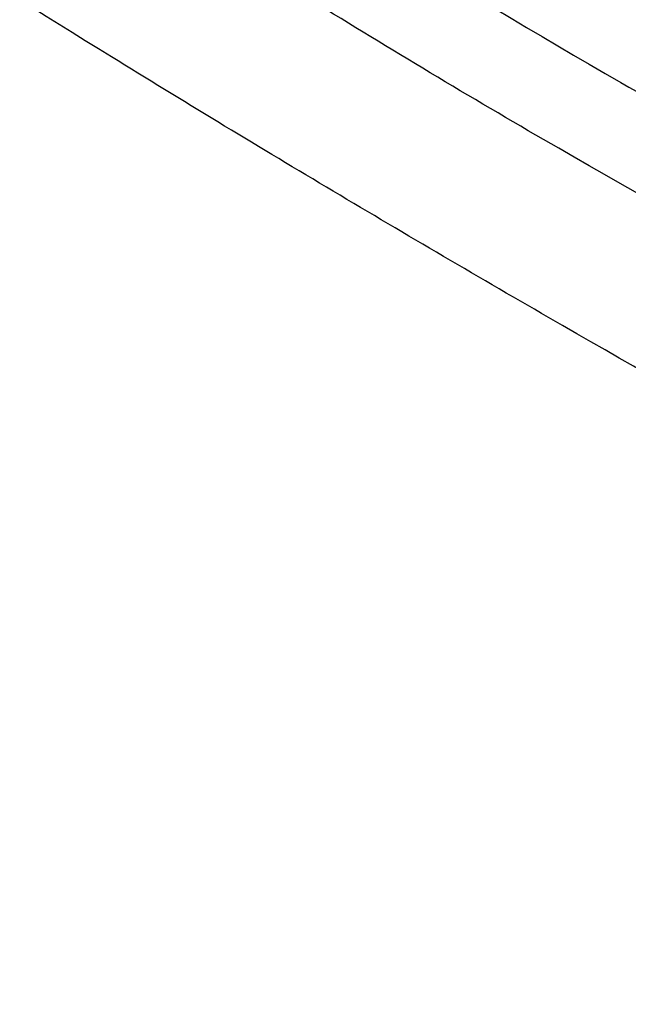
# Model space of a CAD drawing. Header units: millimetres. Extents: x 15231 to 16570, y 10019 to 11489.
# Tile 187 of 206: x 16282 to 16304, y 11255 to 11290. Entities that reach past the tile are written whole.
import ezdxf

# ---------------------------------------------------------------- set-up
doc = ezdxf.new("R2010")
doc.units = ezdxf.units.MM

msp = doc.modelspace()

# ---------------------------------------------------------------- linework, layer by layer
at = {"color": 7, "linetype": 'Continuous', "lineweight": 25}
for points, knots in [([(16242.01, 11336.148), (16246.124, 11331.73), (16250.506, 11327.414), (16259.799, 11318.979), (16264.71, 11314.86), (16272.477, 11308.832), (16275.135, 11306.847), (16280.565, 11302.94), (16283.338, 11301.017), (16291.834, 11295.342), (16297.73, 11291.682), (16306.925, 11286.378), (16310.048, 11284.641), (16314.822, 11282.082), (16316.426, 11281.237), (16319.657, 11279.567), (16321.284, 11278.742), (16329.476, 11274.661), (16336.214, 11271.545), (16350.054, 11265.608), (16357.155, 11262.787), (16371.722, 11257.44), (16379.188, 11254.914), (16386.84, 11252.539)], [0, 0, 0, 0, 0.125, 0.125, 0.25, 0.25, 0.3125, 0.3125, 0.375, 0.375, 0.5, 0.5, 0.5625, 0.5625, 0.59375, 0.59375, 0.625, 0.625, 0.75, 0.75, 0.875, 0.875, 1, 1, 1, 1]), ([(16381.514, 11250.941), (16374.179, 11253.297), (16367.008, 11255.793), (16352.99, 11261.061), (16346.143, 11263.834), (16337.787, 11267.474), (16336.126, 11268.211), (16332.824, 11269.702), (16331.183, 11270.456), (16326.299, 11272.742), (16323.093, 11274.296), (16313.626, 11279.05), (16307.515, 11282.341), (16298.648, 11287.459), (16295.743, 11289.195), (16290.032, 11292.73), (16287.225, 11294.529), (16278.986, 11299.998), (16273.726, 11303.744), (16263.671, 11311.439), (16258.875, 11315.387), (16253.173, 11320.448), (16252.047, 11321.467), (16249.828, 11323.514), (16248.734, 11324.543), (16245.503, 11327.642), (16243.413, 11329.728), (16241.387, 11331.834)], [0, 0, 0, 0, 0.125, 0.125, 0.25, 0.25, 0.28125, 0.28125, 0.3125, 0.3125, 0.375, 0.375, 0.5, 0.5, 0.5625, 0.5625, 0.625, 0.625, 0.75, 0.75, 0.875, 0.875, 0.90625, 0.90625, 0.9375, 0.9375, 1, 1, 1, 1]), ([(16374.082, 11242.285), (16360.869, 11248.333), (16348.159, 11254.49), (16332.91, 11262.305), (16329.89, 11263.875), (16323.938, 11267.015), (16321.002, 11268.586), (16312.319, 11273.303), (16306.693, 11276.453), (16298.499, 11281.185), (16295.809, 11282.763), (16291.835, 11285.133), (16290.52, 11285.923), (16287.917, 11287.5), (16286.628, 11288.288), (16280.248, 11292.22), (16275.344, 11295.348), (16261.224, 11304.682), (16252.598, 11310.838), (16244.756, 11316.943)], [0, 0, 0, 0, 0.25, 0.25, 0.3125, 0.3125, 0.375, 0.375, 0.5, 0.5, 0.5625, 0.5625, 0.59375, 0.59375, 0.625, 0.625, 0.75, 0.75, 1, 1, 1, 1])]:
    msp.add_open_spline(points, degree=3, knots=knots, dxfattribs=at)

doc.saveas('drawing.dxf')
